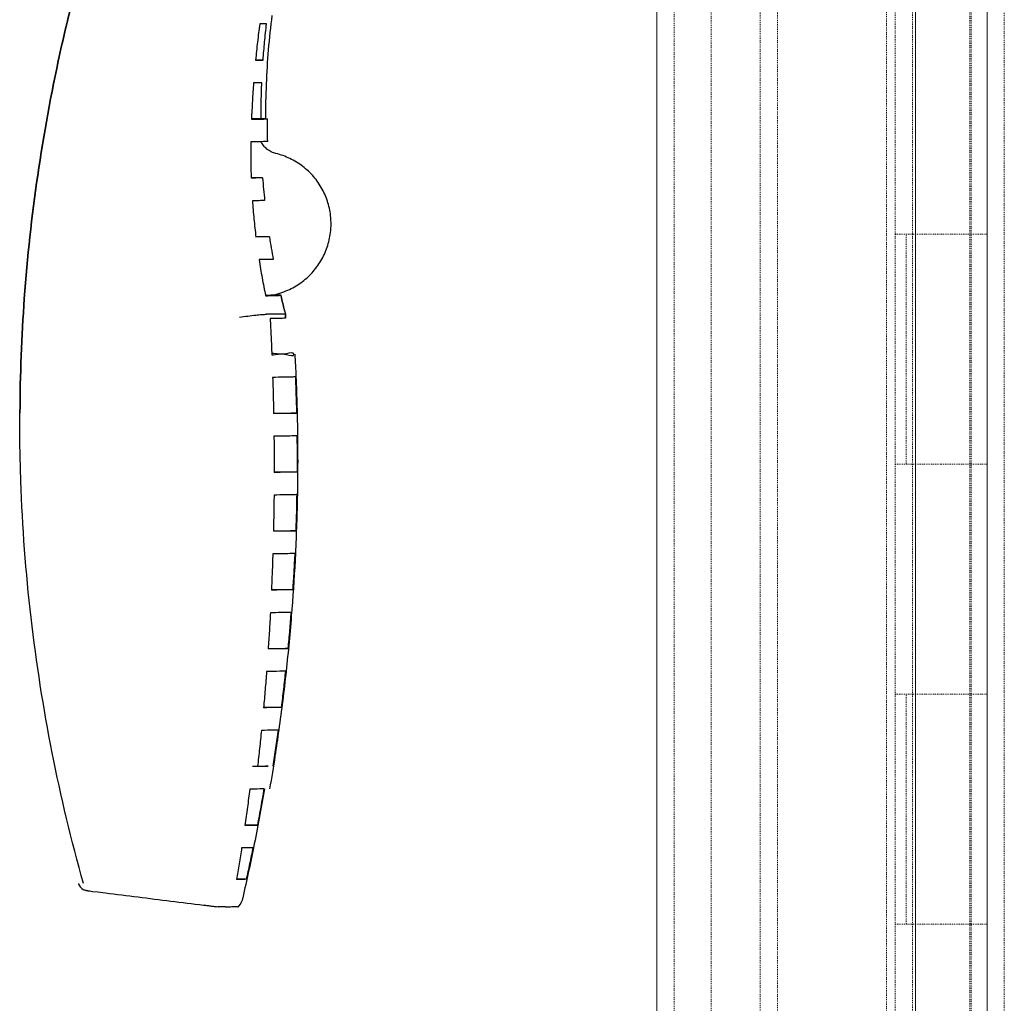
# Model space of a CAD drawing. Header units: inches. Extents: x 2954 to 6480, y 249 to 2776.
# Tile 97 of 105: x 5915 to 6024, y 1995 to 2104. Entities that reach past the tile are written whole.
import ezdxf

# ---------------------------------------------------------------- set-up
doc = ezdxf.new("R2010")
doc.units = ezdxf.units.IN
doc.header["$MEASUREMENT"] = 0
doc.linetypes.add('HIDDEN', pattern=[0.2, 0.1, -0.1])
doc.layers.add('HANDLE_ROTARY', color=7, linetype='Continuous')

# ---------------------------------------------------------------- blocks, each defined once
blk = doc.blocks.new('handle side')
for p, q in [((4409.89, 21390.42), (4410.72, 21390.42)), ((4410.5, 21383.92), (4409.43, 21383.92)), ((4410.66, 21377.4), (4409.4, 21377.4)), ((4411.42, 21370.89), (4409.92, 21370.89)), ((4412.68, 21364.39), (4411.01, 21364.39)), ((4412.68, 21364.46), (4411.59, 21364.46)), ((4411.88, 21351.42), (4414.45, 21351.42)), ((4411.94, 21344.92), (4414.51, 21344.92)), ((4411.86, 21338.42), (4414.36, 21338.42)), ((4411.64, 21331.92), (4414.02, 21331.92)), ((4411.28, 21325.41), (4413.49, 21325.41)), ((4410.77, 21318.92), (4412.76, 21318.92)), ((4409.55, 21312.41), (4411.27, 21312.41)), ((4408.71, 21305.91), (4410.13, 21305.91)), ((4408.89, 21299.91), (4407.78, 21299.91)), ((4390.31, 21299.43), (4390.33, 21299.37)), ((4390.33, 21299.37), (4390.49, 21299.08)), ((4391.56, 21298.62), (4391.85, 21298.58)), ((4391.85, 21298.58), (4392.47, 21298.51)), ((4392.47, 21298.51), (4393.29, 21298.41))]:
    blk.add_line(p, q)
for points in [[(4390.49, 21299.08), (4390.69, 21298.89), (4390.83, 21298.8), (4390.92, 21298.76), (4390.99, 21298.74), (4391.04, 21298.72), (4391.08, 21298.71), (4391.12, 21298.7), (4391.16, 21298.69), (4391.21, 21298.69), (4391.25, 21298.67), (4391.3, 21298.66), (4391.35, 21298.65), (4391.38, 21298.65)], [(4391.38, 21298.65), (4391.41, 21298.64), (4391.44, 21298.64), (4391.47, 21298.63), (4391.56, 21298.62)], [(4408, 21296.92), (4408.03, 21296.94), (4408.24, 21297.16), (4408.38, 21297.49)]]:
    blk.add_lwpolyline(points)
for points, knots in [([(4391.42, 21403.48), (4391.28, 21402.98), (4391.14, 21402.5), (4391, 21402.01), (4389.98, 21398.42), (4389.07, 21394.8), (4388.27, 21391.15), (4387.29, 21386.69), (4386.47, 21382.2), (4385.81, 21377.68), (4385.15, 21373.17), (4384.66, 21368.63), (4384.33, 21364.08), (4384.03, 21359.87), (4383.87, 21355.64), (4383.85, 21351.42)], [0, 0, 0, 0, 1, 1, 1, 2, 2, 2, 3, 3, 3, 4, 4, 4, 5, 5, 5, 5]), ([(4383.85, 21351.44), (4383.87, 21355.66), (4384.03, 21359.88), (4384.33, 21364.09), (4384.66, 21368.64), (4385.15, 21373.18), (4385.81, 21377.69), (4386.47, 21382.21), (4387.29, 21386.71), (4388.27, 21391.16), (4389.07, 21394.82), (4389.98, 21398.44), (4391, 21402.04)], [0, 0, 0, 0, 1, 1, 1, 2, 2, 2, 3, 3, 3, 4, 4, 4, 4]), ([(4411.69, 21395.35), (4411.53, 21394.09), (4411.4, 21392.83), (4411.29, 21391.56), (4411.19, 21390.29), (4411.11, 21389.02), (4411.06, 21387.75), (4411.01, 21386.48), (4410.98, 21385.21), (4410.99, 21383.94)], [0, 0, 0, 0, 1, 1, 1, 2, 2, 2, 3, 3, 3, 3]), ([(4410.35, 21394.41), (4410.26, 21393.75), (4410.18, 21393.08), (4410.1, 21392.41), (4410.02, 21391.74), (4409.95, 21391.08), (4409.89, 21390.41)], [0, 0, 0, 0, 1, 1, 1, 2, 2, 2, 2]), ([(4411.1, 21394.42), (4410.99, 21394.42), (4410.87, 21394.42), (4410.76, 21394.42), (4410.62, 21394.41), (4410.48, 21394.41), (4410.35, 21394.41)], [0, 0, 0, 0, 1, 1, 1, 2, 2, 2, 2]), ([(4410.72, 21390.42), (4410.77, 21391.09), (4410.83, 21391.76), (4410.89, 21392.42), (4410.95, 21393.09), (4411.02, 21393.76), (4411.1, 21394.42)], [0, 0, 0, 0, 1, 1, 1, 2, 2, 2, 2]), ([(4410.72, 21390.42), (4410.6, 21390.42), (4410.47, 21390.42), (4410.34, 21390.41), (4410.19, 21390.41), (4410.04, 21390.41), (4409.89, 21390.41)], [0, 0, 0, 0, 1, 1, 1, 2, 2, 2, 2]), ([(4409.67, 21387.9), (4409.62, 21387.24), (4409.57, 21386.57), (4409.54, 21385.9), (4409.5, 21385.23), (4409.46, 21384.55), (4409.43, 21383.88)], [0, 0, 0, 0, 1, 1, 1, 2, 2, 2, 2]), ([(4410.58, 21387.92), (4410.44, 21387.92), (4410.31, 21387.92), (4410.17, 21387.92), (4410, 21387.91), (4409.84, 21387.91), (4409.67, 21387.9)], [0, 0, 0, 0, 1, 1, 1, 2, 2, 2, 2]), ([(4410.5, 21383.92), (4410.5, 21384.59), (4410.51, 21385.25), (4410.52, 21385.92), (4410.53, 21386.59), (4410.55, 21387.25), (4410.58, 21387.92)], [0, 0, 0, 0, 1, 1, 1, 2, 2, 2, 2]), ([(4409.43, 21383.88), (4409.79, 21383.89), (4410.14, 21383.89), (4410.5, 21383.9), (4410.55, 21383.9), (4410.6, 21383.9), (4410.64, 21383.9), (4410.76, 21383.9), (4410.88, 21383.9), (4410.99, 21383.91), (4411.06, 21383.91), (4411.12, 21383.92), (4411.19, 21383.93)], [0, 0, 0, 0, 1, 1, 1, 2, 2, 2, 3, 3, 3, 4, 4, 4, 4]), ([(4410.99, 21383.94), (4410.92, 21383.93), (4410.85, 21383.93), (4410.78, 21383.93), (4410.68, 21383.93), (4410.6, 21383.92), (4410.5, 21383.92)], [0, 0, 0, 0, 1, 1, 1, 2, 2, 2, 2]), ([(4411.23, 21381.42), (4411.22, 21381.84), (4411.21, 21382.26), (4411.2, 21382.67), (4411.2, 21383.09), (4411.19, 21383.51), (4411.19, 21383.93)], [0, 0, 0, 0, 1, 1, 1, 2, 2, 2, 2]), ([(4409.36, 21381.38), (4409.35, 21380.71), (4409.35, 21380.04), (4409.36, 21379.37), (4409.37, 21378.71), (4409.38, 21378.04), (4409.4, 21377.37)], [0, 0, 0, 0, 1, 1, 1, 2, 2, 2, 2]), ([(4411.23, 21381.42), (4411.13, 21381.41), (4411.03, 21381.41), (4410.93, 21381.41), (4410.72, 21381.4), (4410.51, 21381.4), (4410.3, 21381.39), (4409.99, 21381.39), (4409.68, 21381.38), (4409.36, 21381.38)], [0, 0, 0, 0, 1, 1, 1, 2, 2, 2, 3, 3, 3, 3]), ([(4412.13, 21380.1), (4411.96, 21380.14), (4411.78, 21380.2), (4411.62, 21380.28), (4411.45, 21380.37), (4411.29, 21380.47), (4411.15, 21380.59), (4411.01, 21380.71), (4410.88, 21380.83), (4410.76, 21380.98), (4410.66, 21381.11), (4410.57, 21381.25), (4410.5, 21381.4)], [0, 0, 0, 0, 1, 1, 1, 2, 2, 2, 3, 3, 3, 4, 4, 4, 4]), ([(4418.23, 21372.32), (4418.23, 21372.56), (4418.22, 21372.79), (4418.2, 21373.02), (4418.15, 21373.57), (4418.05, 21374.11), (4417.89, 21374.65), (4417.73, 21375.18), (4417.51, 21375.69), (4417.25, 21376.17), (4416.98, 21376.66), (4416.66, 21377.11), (4416.31, 21377.53), (4415.94, 21377.95), (4415.54, 21378.33), (4415.1, 21378.67), (4414.66, 21379.01), (4414.19, 21379.3), (4413.69, 21379.54), (4413.19, 21379.78), (4412.67, 21379.96), (4412.13, 21380.1)], [0, 0, 0, 0, 1, 1, 1, 2, 2, 2, 3, 3, 3, 4, 4, 4, 5, 5, 5, 6, 6, 6, 7, 7, 7, 7]), ([(4410.66, 21377.4), (4410.47, 21377.39), (4410.29, 21377.39), (4410.1, 21377.39), (4409.87, 21377.38), (4409.64, 21377.38), (4409.4, 21377.37)], [0, 0, 0, 0, 1, 1, 1, 2, 2, 2, 2]), ([(4410.66, 21377.4), (4410.69, 21376.98), (4410.73, 21376.56), (4410.77, 21376.15), (4410.81, 21375.73), (4410.85, 21375.31), (4410.89, 21374.9)], [0, 0, 0, 0, 1, 1, 1, 2, 2, 2, 2]), ([(4410.89, 21374.9), (4410.69, 21374.89), (4410.49, 21374.89), (4410.3, 21374.88), (4410.04, 21374.88), (4409.79, 21374.88), (4409.54, 21374.87)], [0, 0, 0, 0, 1, 1, 1, 2, 2, 2, 2]), ([(4409.54, 21374.87), (4409.58, 21374.21), (4409.64, 21373.53), (4409.71, 21372.86), (4409.77, 21372.2), (4409.84, 21371.53), (4409.92, 21370.87)], [0, 0, 0, 0, 1, 1, 1, 2, 2, 2, 2]), ([(4411.01, 21364.36), (4411.3, 21364.39), (4411.59, 21364.44), (4411.87, 21364.49), (4412.11, 21364.54), (4412.35, 21364.6), (4412.58, 21364.68), (4412.88, 21364.77), (4413.17, 21364.87), (4413.45, 21365), (4413.96, 21365.22), (4414.44, 21365.5), (4414.89, 21365.82), (4415.34, 21366.14), (4415.76, 21366.51), (4416.13, 21366.92), (4416.5, 21367.33), (4416.83, 21367.77), (4417.11, 21368.25), (4417.4, 21368.72), (4417.63, 21369.23), (4417.8, 21369.75), (4417.98, 21370.27), (4418.11, 21370.82), (4418.17, 21371.37), (4418.21, 21371.68), (4418.23, 21372), (4418.23, 21372.32)], [0, 0, 0, 0, 1, 1, 1, 2, 2, 2, 3, 3, 3, 4, 4, 4, 5, 5, 5, 6, 6, 6, 7, 7, 7, 8, 8, 8, 9, 9, 9, 9]), ([(4411.42, 21370.89), (4411.2, 21370.89), (4410.98, 21370.89), (4410.77, 21370.88), (4410.48, 21370.88), (4410.2, 21370.87), (4409.92, 21370.87)], [0, 0, 0, 0, 1, 1, 1, 2, 2, 2, 2]), ([(4411.42, 21370.89), (4411.48, 21370.48), (4411.55, 21370.06), (4411.62, 21369.64), (4411.69, 21369.23), (4411.77, 21368.81), (4411.84, 21368.4)], [0, 0, 0, 0, 1, 1, 1, 2, 2, 2, 2]), ([(4411.84, 21368.4), (4411.61, 21368.39), (4411.39, 21368.38), (4411.16, 21368.38), (4410.86, 21368.38), (4410.57, 21368.37), (4410.27, 21368.37)], [0, 0, 0, 0, 1, 1, 1, 2, 2, 2, 2]), ([(4410.27, 21368.37), (4410.38, 21367.7), (4410.49, 21367.03), (4410.61, 21366.36), (4410.74, 21365.69), (4410.87, 21365.03), (4411.01, 21364.37)], [0, 0, 0, 0, 1, 1, 1, 2, 2, 2, 2]), ([(4412.68, 21364.39), (4412.44, 21364.39), (4412.2, 21364.39), (4411.96, 21364.38), (4411.64, 21364.37), (4411.32, 21364.37), (4411.01, 21364.37)], [0, 0, 0, 0, 1, 1, 1, 2, 2, 2, 2]), ([(4413.18, 21362.44), (4413.09, 21362.77), (4413, 21363.11), (4412.92, 21363.45), (4412.84, 21363.77), (4412.77, 21364.08), (4412.7, 21364.39), (4412.69, 21364.42), (4412.69, 21364.44), (4412.68, 21364.46)], [0, 0, 0, 0, 1, 1, 1, 2, 2, 2, 3, 3, 3, 3]), ([(4412.68, 21364.39), (4412.76, 21364.05), (4412.84, 21363.71), (4412.92, 21363.38), (4413, 21363.04), (4413.09, 21362.7), (4413.18, 21362.36), (4413.18, 21362.29), (4413.19, 21362.21), (4413.19, 21362.13), (4413.2, 21362.05), (4413.21, 21361.97), (4413.21, 21361.89)], [0, 0, 0, 0, 1, 1, 1, 2, 2, 2, 3, 3, 3, 4, 4, 4, 4]), ([(4408.1, 21362.01), (4408.41, 21362.06), (4408.72, 21362.1), (4409.03, 21362.14), (4409.32, 21362.18), (4409.61, 21362.21), (4409.9, 21362.25), (4410.14, 21362.27), (4410.38, 21362.3), (4410.62, 21362.31), (4410.78, 21362.32), (4410.95, 21362.33), (4411.11, 21362.34)], [0, 0, 0, 0, 1, 1, 1, 2, 2, 2, 3, 3, 3, 4, 4, 4, 4]), ([(4413.18, 21362.36), (4412.89, 21362.35), (4412.6, 21362.35), (4412.31, 21362.35), (4411.91, 21362.34), (4411.51, 21362.34), (4411.11, 21362.34)], [0, 0, 0, 0, 1, 1, 1, 2, 2, 2, 2]), ([(4413.21, 21361.89), (4412.97, 21361.89), (4412.72, 21361.88), (4412.48, 21361.88), (4412.15, 21361.87), (4411.82, 21361.87), (4411.49, 21361.86)], [0, 0, 0, 0, 1, 1, 1, 2, 2, 2, 2]), ([(4411.49, 21361.86), (4411.53, 21361.19), (4411.57, 21360.52), (4411.6, 21359.84), (4411.63, 21359.18), (4411.65, 21358.52), (4411.68, 21357.86)], [0, 0, 0, 0, 1, 1, 1, 2, 2, 2, 2]), ([(4413.21, 21361.97), (4413.21, 21362.04), (4413.2, 21362.12), (4413.19, 21362.2), (4413.19, 21362.25), (4413.19, 21362.31), (4413.18, 21362.36), (4413.18, 21362.39), (4413.18, 21362.41), (4413.18, 21362.44)], [0, 0, 0, 0, 1, 1, 1, 2, 2, 2, 3, 3, 3, 3]), ([(4414.23, 21357.93), (4414.27, 21357.09), (4414.31, 21356.26), (4414.35, 21355.42), (4414.44, 21353.25), (4414.5, 21351.09), (4414.52, 21348.92), (4414.53, 21347.97), (4414.54, 21347.03), (4414.54, 21346.09), (4414.54, 21344.87), (4414.52, 21343.64), (4414.51, 21342.42), (4414.46, 21340.25), (4414.39, 21338.08), (4414.29, 21335.92), (4414.19, 21333.87), (4414.06, 21331.82), (4413.9, 21329.77), (4413.89, 21329.65), (4413.88, 21329.53), (4413.87, 21329.41), (4413.7, 21327.24), (4413.5, 21325.07), (4413.26, 21322.91), (4413.03, 21320.74), (4412.76, 21318.57), (4412.45, 21316.41), (4412.32, 21315.45), (4412.18, 21314.5), (4412.03, 21313.54), (4411.85, 21312.33), (4411.65, 21311.12), (4411.44, 21309.91)], [0, 0, 0, 0, 1, 1, 1, 2, 2, 2, 3, 3, 3, 4, 4, 4, 5, 5, 5, 6, 6, 6, 7, 7, 7, 8, 8, 8, 9, 9, 9, 10, 10, 10, 11, 11, 11, 11]), ([(4414.13, 21357.92), (4414.09, 21358.19), (4413.65, 21358.04), (4413.3, 21357.97), (4412.6, 21357.83), (4412.22, 21357.99), (4411.68, 21357.99)], [0, 0, 0, 0, 1, 1, 1, 2, 2, 2, 2]), ([(4411.68, 21357.86), (4412.23, 21357.87), (4412.56, 21358.04), (4413.31, 21357.89), (4413.68, 21357.81), (4414.16, 21357.64), (4414.13, 21357.92)], [0, 0, 0, 0, 1, 1, 1, 2, 2, 2, 2]), ([(4414.32, 21355.42), (4414.19, 21355.41), (4414.06, 21355.4), (4413.92, 21355.4), (4413.64, 21355.4), (4413.36, 21355.39), (4413.07, 21355.38), (4412.64, 21355.37), (4412.21, 21355.37), (4411.77, 21355.36)], [0, 0, 0, 0, 1, 1, 1, 2, 2, 2, 3, 3, 3, 3]), ([(4411.77, 21355.36), (4411.8, 21354.68), (4411.82, 21354.01), (4411.83, 21353.33), (4411.85, 21352.67), (4411.87, 21352.02), (4411.88, 21351.36)], [0, 0, 0, 0, 1, 1, 1, 2, 2, 2, 2]), ([(4414.45, 21351.42), (4414.43, 21352.08), (4414.42, 21352.74), (4414.39, 21353.4), (4414.37, 21354.07), (4414.35, 21354.75), (4414.32, 21355.42)], [0, 0, 0, 0, 1, 1, 1, 2, 2, 2, 2]), ([(4390.87, 21299.43), (4389.53, 21304.21), (4388.38, 21309.04), (4387.41, 21313.9), (4386.44, 21318.85), (4385.66, 21323.83), (4385.08, 21328.83), (4384.5, 21333.84), (4384.12, 21338.87), (4383.95, 21343.91), (4383.86, 21346.41), (4383.82, 21348.92), (4383.84, 21351.43)], [0, 0, 0, 0, 1, 1, 1, 2, 2, 2, 3, 3, 3, 4, 4, 4, 4]), ([(4414.45, 21351.42), (4414.32, 21351.4), (4414.18, 21351.4), (4414.05, 21351.4), (4413.76, 21351.39), (4413.48, 21351.39), (4413.19, 21351.38), (4412.76, 21351.37), (4412.32, 21351.37), (4411.88, 21351.36)], [0, 0, 0, 0, 1, 1, 1, 2, 2, 2, 3, 3, 3, 3]), ([(4414.49, 21348.92), (4414.36, 21348.9), (4414.23, 21348.9), (4414.1, 21348.9), (4413.81, 21348.89), (4413.52, 21348.88), (4413.23, 21348.88), (4412.79, 21348.87), (4412.36, 21348.87), (4411.92, 21348.86)], [0, 0, 0, 0, 1, 1, 1, 2, 2, 2, 3, 3, 3, 3]), ([(4411.92, 21348.86), (4411.93, 21348.19), (4411.93, 21347.51), (4411.93, 21346.83), (4411.94, 21346.18), (4411.94, 21345.52), (4411.94, 21344.86)], [0, 0, 0, 0, 1, 1, 1, 2, 2, 2, 2]), ([(4414.51, 21344.92), (4414.51, 21345.58), (4414.51, 21346.24), (4414.51, 21346.89), (4414.51, 21347.57), (4414.5, 21348.25), (4414.49, 21348.92)], [0, 0, 0, 0, 1, 1, 1, 2, 2, 2, 2]), ([(4414.51, 21344.92), (4414.37, 21344.9), (4414.24, 21344.9), (4414.11, 21344.9), (4413.82, 21344.89), (4413.53, 21344.89), (4413.25, 21344.88), (4412.81, 21344.87), (4412.38, 21344.87), (4411.94, 21344.86)], [0, 0, 0, 0, 1, 1, 1, 2, 2, 2, 3, 3, 3, 3]), ([(4411.93, 21342.36), (4411.92, 21341.69), (4411.91, 21341.01), (4411.9, 21340.34), (4411.89, 21339.68), (4411.87, 21339.02), (4411.86, 21338.36)], [0, 0, 0, 0, 1, 1, 1, 2, 2, 2, 2]), ([(4414.47, 21342.42), (4414.34, 21342.4), (4414.21, 21342.4), (4414.07, 21342.4), (4413.79, 21342.39), (4413.51, 21342.39), (4413.23, 21342.38), (4412.79, 21342.37), (4412.36, 21342.37), (4411.93, 21342.36)], [0, 0, 0, 0, 1, 1, 1, 2, 2, 2, 3, 3, 3, 3]), ([(4414.36, 21338.42), (4414.39, 21339.08), (4414.41, 21339.74), (4414.43, 21340.4), (4414.45, 21341.07), (4414.46, 21341.74), (4414.47, 21342.42)], [0, 0, 0, 0, 1, 1, 1, 2, 2, 2, 2]), ([(4414.36, 21338.42), (4414.24, 21338.4), (4414.1, 21338.4), (4413.97, 21338.4), (4413.69, 21338.39), (4413.41, 21338.38), (4413.14, 21338.38), (4412.71, 21338.37), (4412.29, 21338.37), (4411.86, 21338.36)], [0, 0, 0, 0, 1, 1, 1, 2, 2, 2, 3, 3, 3, 3]), ([(4411.79, 21335.86), (4411.77, 21335.19), (4411.75, 21334.52), (4411.72, 21333.85), (4411.7, 21333.18), (4411.67, 21332.52), (4411.64, 21331.86)], [0, 0, 0, 0, 1, 1, 1, 2, 2, 2, 2]), ([(4414.26, 21335.92), (4414.13, 21335.9), (4414, 21335.9), (4413.87, 21335.89), (4413.6, 21335.89), (4413.32, 21335.88), (4413.05, 21335.88), (4412.63, 21335.87), (4412.21, 21335.87), (4411.79, 21335.86)], [0, 0, 0, 0, 1, 1, 1, 2, 2, 2, 3, 3, 3, 3]), ([(4414.02, 21331.92), (4414.07, 21332.58), (4414.11, 21333.24), (4414.15, 21333.91), (4414.19, 21334.58), (4414.22, 21335.25), (4414.26, 21335.92)], [0, 0, 0, 0, 1, 1, 1, 2, 2, 2, 2]), ([(4414.02, 21331.92), (4413.9, 21331.9), (4413.78, 21331.9), (4413.65, 21331.9), (4413.39, 21331.89), (4413.12, 21331.88), (4412.85, 21331.88), (4412.45, 21331.87), (4412.05, 21331.87), (4411.64, 21331.86)], [0, 0, 0, 0, 1, 1, 1, 2, 2, 2, 3, 3, 3, 3]), ([(4411.52, 21329.36), (4411.49, 21328.7), (4411.45, 21328.03), (4411.41, 21327.36), (4411.37, 21326.7), (4411.33, 21326.03), (4411.28, 21325.36)], [0, 0, 0, 0, 1, 1, 1, 2, 2, 2, 2]), ([(4413.84, 21329.42), (4413.72, 21329.4), (4413.6, 21329.4), (4413.48, 21329.4), (4413.22, 21329.39), (4412.96, 21329.39), (4412.7, 21329.38), (4412.31, 21329.37), (4411.91, 21329.36), (4411.52, 21329.36)], [0, 0, 0, 0, 1, 1, 1, 2, 2, 2, 3, 3, 3, 3]), ([(4413.49, 21325.41), (4413.56, 21326.08), (4413.62, 21326.75), (4413.68, 21327.42), (4413.74, 21328.08), (4413.79, 21328.75), (4413.84, 21329.42)], [0, 0, 0, 0, 1, 1, 1, 2, 2, 2, 2]), ([(4413.49, 21325.41), (4413.27, 21325.39), (4413.04, 21325.39), (4412.82, 21325.39), (4412.31, 21325.38), (4411.79, 21325.37), (4411.28, 21325.36)], [0, 0, 0, 0, 1, 1, 1, 2, 2, 2, 2]), ([(4411.1, 21322.86), (4411.05, 21322.2), (4411, 21321.53), (4410.94, 21320.87), (4410.89, 21320.2), (4410.83, 21319.53), (4410.77, 21318.86)], [0, 0, 0, 0, 1, 1, 1, 2, 2, 2, 2]), ([(4413.23, 21322.92), (4413.02, 21322.89), (4412.8, 21322.89), (4412.58, 21322.89), (4412.09, 21322.88), (4411.6, 21322.87), (4411.1, 21322.86)], [0, 0, 0, 0, 1, 1, 1, 2, 2, 2, 2]), ([(4412.76, 21318.92), (4412.84, 21319.58), (4412.93, 21320.25), (4413, 21320.92), (4413.08, 21321.58), (4413.16, 21322.25), (4413.23, 21322.92)], [0, 0, 0, 0, 1, 1, 1, 2, 2, 2, 2]), ([(4412.76, 21318.92), (4412.56, 21318.89), (4412.35, 21318.89), (4412.15, 21318.89), (4411.69, 21318.88), (4411.23, 21318.87), (4410.77, 21318.86)], [0, 0, 0, 0, 1, 1, 1, 2, 2, 2, 2]), ([(4410.54, 21316.36), (4410.47, 21315.7), (4410.4, 21315.03), (4410.33, 21314.36), (4410.26, 21313.7), (4410.18, 21313.04), (4410.11, 21312.37)], [0, 0, 0, 0, 1, 1, 1, 2, 2, 2, 2]), ([(4412.42, 21316.41), (4412.23, 21316.39), (4412.04, 21316.39), (4411.84, 21316.39), (4411.41, 21316.39), (4410.97, 21316.37), (4410.54, 21316.36)], [0, 0, 0, 0, 1, 1, 1, 2, 2, 2, 2]), ([(4411.82, 21312.41), (4411.93, 21313.08), (4412.03, 21313.75), (4412.13, 21314.41), (4412.23, 21315.08), (4412.33, 21315.74), (4412.42, 21316.41)], [0, 0, 0, 0, 1, 1, 1, 2, 2, 2, 2]), ([(4411.27, 21312.41), (4411.09, 21312.39), (4410.91, 21312.39), (4410.73, 21312.39), (4410.34, 21312.39), (4409.94, 21312.37), (4409.55, 21312.37)], [0, 0, 0, 0, 1, 1, 1, 2, 2, 2, 2]), ([(4409.25, 21309.87), (4409.16, 21309.2), (4409.07, 21308.53), (4408.99, 21307.87), (4408.9, 21307.2), (4408.81, 21306.54), (4408.71, 21305.88)], [0, 0, 0, 0, 1, 1, 1, 2, 2, 2, 2]), ([(4410.85, 21309.91), (4410.68, 21309.89), (4410.52, 21309.89), (4410.35, 21309.89), (4409.98, 21309.89), (4409.61, 21309.87), (4409.25, 21309.87)], [0, 0, 0, 0, 1, 1, 1, 2, 2, 2, 2]), ([(4410.13, 21305.91), (4410.25, 21306.58), (4410.38, 21307.24), (4410.5, 21307.91), (4410.62, 21308.58), (4410.74, 21309.24), (4410.85, 21309.91)], [0, 0, 0, 0, 1, 1, 1, 2, 2, 2, 2]), ([(4410.13, 21305.91), (4409.98, 21305.9), (4409.83, 21305.9), (4409.68, 21305.89), (4409.36, 21305.89), (4409.03, 21305.88), (4408.71, 21305.88)], [0, 0, 0, 0, 1, 1, 1, 2, 2, 2, 2]), ([(4408.35, 21303.38), (4408.26, 21302.79), (4408.16, 21302.21), (4408.07, 21301.62), (4407.98, 21301.04), (4407.88, 21300.46), (4407.78, 21299.88)], [0, 0, 0, 0, 1, 1, 1, 2, 2, 2, 2]), ([(4409.63, 21303.41), (4409.5, 21303.4), (4409.36, 21303.4), (4409.22, 21303.39), (4408.93, 21303.39), (4408.64, 21303.38), (4408.35, 21303.38)], [0, 0, 0, 0, 1, 1, 1, 2, 2, 2, 2]), ([(4408.89, 21299.91), (4409.02, 21300.49), (4409.15, 21301.07), (4409.27, 21301.66), (4409.4, 21302.25), (4409.51, 21302.83), (4409.63, 21303.41)], [0, 0, 0, 0, 1, 1, 1, 2, 2, 2, 2]), ([(4408.89, 21299.91), (4408.78, 21299.9), (4408.65, 21299.9), (4408.53, 21299.89), (4408.28, 21299.89), (4408.03, 21299.88), (4407.78, 21299.88)], [0, 0, 0, 0, 1, 1, 1, 2, 2, 2, 2]), ([(4393.29, 21298.41), (4394.49, 21298.26), (4395.7, 21298.11), (4396.9, 21297.96), (4398.11, 21297.81), (4399.31, 21297.66), (4400.52, 21297.51), (4401.72, 21297.37), (4402.93, 21297.22), (4404.13, 21297.07), (4404.28, 21297.05), (4404.43, 21297.03), (4404.59, 21297.02), (4404.73, 21297), (4404.88, 21296.98), (4405.02, 21296.96), (4405.15, 21296.95), (4405.29, 21296.93), (4405.42, 21296.91), (4405.53, 21296.9), (4405.64, 21296.89), (4405.75, 21296.87)], [0, 0, 0, 0, 1, 1, 1, 2, 2, 2, 3, 3, 3, 4, 4, 4, 5, 5, 5, 6, 6, 6, 7, 7, 7, 7]), ([(4406.57, 21296.88), (4406.55, 21296.88), (4406.53, 21296.88), (4406.51, 21296.88), (4406.5, 21296.88), (4406.47, 21296.88), (4406.45, 21296.88), (4406.43, 21296.87), (4406.41, 21296.87), (4406.38, 21296.87), (4406.36, 21296.87), (4406.34, 21296.87), (4406.32, 21296.87), (4406.29, 21296.87), (4406.27, 21296.87), (4406.25, 21296.87), (4406.22, 21296.87), (4406.2, 21296.87), (4406.17, 21296.87), (4406.15, 21296.87), (4406.13, 21296.87), (4406.11, 21296.87), (4406.08, 21296.87), (4406.06, 21296.87), (4406.04, 21296.87), (4406.02, 21296.87), (4406, 21296.87), (4405.97, 21296.87), (4405.95, 21296.87), (4405.93, 21296.87), (4405.91, 21296.87), (4405.89, 21296.87), (4405.87, 21296.88), (4405.84, 21296.87), (4405.81, 21296.87), (4405.75, 21296.84), (4405.75, 21296.87)], [0, 0, 0, 0, 1, 1, 1, 2, 2, 2, 3, 3, 3, 4, 4, 4, 5, 5, 5, 6, 6, 6, 7, 7, 7, 8, 8, 8, 9, 9, 9, 10, 10, 10, 11, 11, 11, 12, 12, 12, 12]), ([(4406.57, 21296.88), (4406.8, 21296.88), (4407.08, 21296.87), (4407.26, 21296.89), (4407.4, 21296.9), (4407.49, 21296.93), (4407.75, 21296.9), (4407.88, 21296.89), (4408.05, 21296.86), (4407.99, 21296.91)], [0, 0, 0, 0, 1, 1, 1, 2, 2, 2, 3, 3, 3, 3])]:
    blk.add_open_spline(points, degree=3, knots=knots)
for points in [[(4410.88, 21309.91), (4410.51, 21307.74), (4410.1, 21305.57), (4409.67, 21303.41)], [(4409.66, 21303.38), (4409.26, 21301.41), (4408.84, 21299.45), (4408.38, 21297.49)]]:
    blk.add_open_spline(points, degree=3)

msp = doc.modelspace()

# ---------------------------------------------------------------- linework, layer by layer
at = {"color": 7, "linetype": 'Continuous', "lineweight": 15}
for p, q in [((6022.32, 807.55), (6022.32, 2577.91)), ((6014.4, 921.9), (6014.4, 2552.72)), ((5985.82, 923.43), (5985.82, 2551.2))]:
    msp.add_line(p, q, dxfattribs=at)
at = {"color": 7, "linetype": 'HIDDEN', "lineweight": 0}
for p, q in [((6024.22, 807.55), (6024.22, 2577.91)), ((5987.72, 923.43), (5987.72, 2551.2)), ((5997.25, 2531.06), (5997.25, 943.56)), ((5999.14, 2531.06), (5999.14, 943.56)), ((6011.22, 959.44), (6011.22, 2515.19)), ((5991.84, 962.61), (5991.84, 2512.01)), ((6020.55, 962.61), (6020.55, 2512.01)), ((6012.16, 2105.61), (6012.16, 2080.21)), ((6014.07, 2105.61), (6014.07, 2080.21)), ((6020.42, 2080.21), (6020.42, 2105.61)), ((6012.16, 2080.21), (6017.24, 2080.21)), ((6012.16, 2080.21), (6012.16, 2054.81)), ((6013.38, 2054.81), (6013.38, 2080.21)), ((6014.07, 2080.21), (6014.07, 2054.81)), ((6017.24, 2080.21), (6020.55, 2080.21)), ((6020.42, 2054.81), (6020.42, 2080.21)), ((6020.55, 2080.21), (6022.32, 2080.21)), ((6017.24, 2054.81), (6012.16, 2054.81)), ((6012.16, 2054.81), (6012.16, 2029.41)), ((6014.07, 2054.81), (6014.07, 2029.41)), ((6020.55, 2054.81), (6017.24, 2054.81)), ((6020.42, 2029.41), (6020.42, 2054.81)), ((6020.55, 2054.81), (6022.32, 2054.81)), ((6012.16, 2029.41), (6017.24, 2029.41)), ((6012.16, 2029.41), (6012.16, 2004.01)), ((6013.38, 2004.01), (6013.38, 2029.41)), ((6014.07, 2029.41), (6014.07, 2004.01)), ((6017.24, 2029.41), (6020.55, 2029.41)), ((6020.42, 2004.01), (6020.42, 2029.41)), ((6020.55, 2029.41), (6022.32, 2029.41)), ((6017.24, 2004.01), (6012.16, 2004.01)), ((6012.16, 2004.01), (6012.16, 1978.61)), ((6014.07, 2004.01), (6014.07, 1978.61)), ((6020.55, 2004.01), (6017.24, 2004.01)), ((6020.42, 1978.61), (6020.42, 2004.01)), ((6020.55, 2004.01), (6022.32, 2004.01))]:
    msp.add_line(p, q, dxfattribs=at)

# ---------------------------------------------------------------- block references
at = {"layer": 'HANDLE_ROTARY'}
msp.add_blockref('handle side', (1531.59, -19290.96), dxfattribs=at)

doc.saveas('drawing.dxf')
